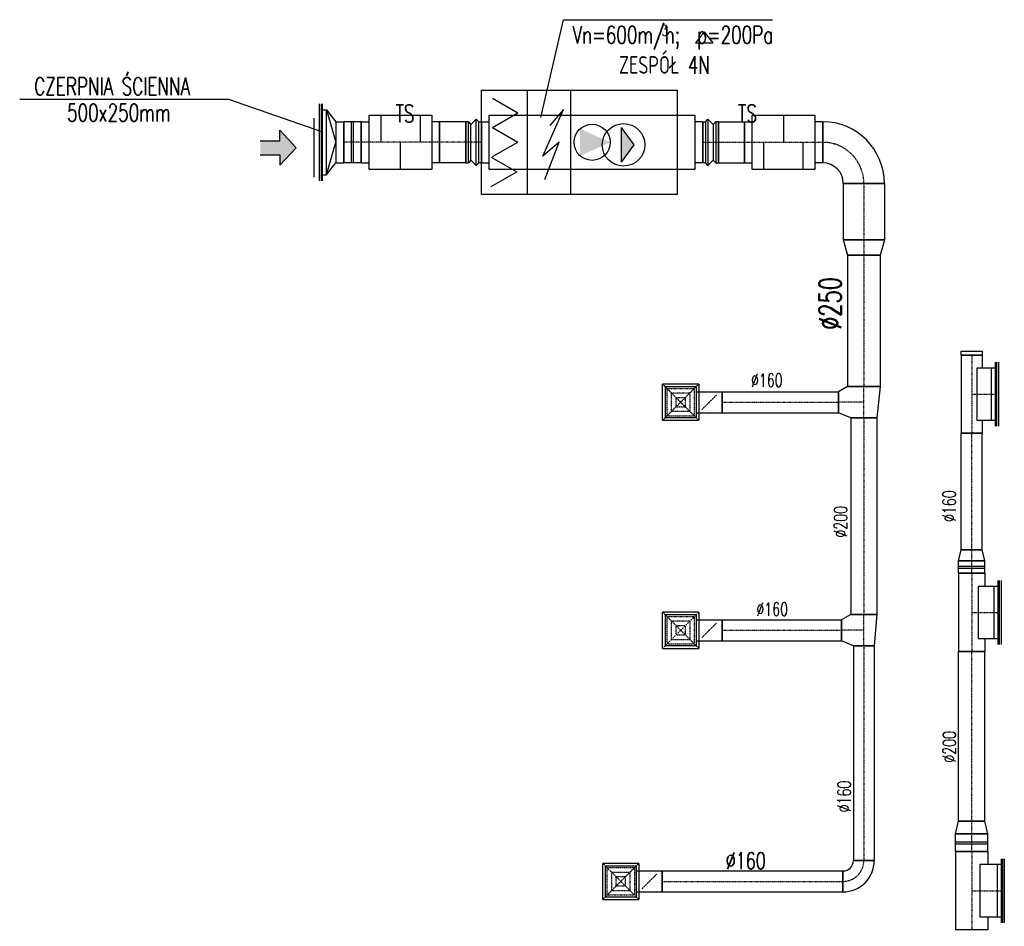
# Model space of a CAD drawing. Extents: x -7228 to 74941, y -112898 to 85621.
# Tile 182 of 256: x 18537 to 19291, y 38184 to 38878. Entities that reach past the tile are written whole.
import ezdxf

# ---------------------------------------------------------------- set-up
doc = ezdxf.new("R2010")
doc.units = 0
doc.linetypes.add('DASHDOT', pattern=[1, 0.5, -0.25, 0, -0.25])
doc.linetypes.add('DASHED', pattern=[0.75, 0.5, -0.25])
doc.layers.get('0').update_dxf_attribs({"color": 101, "linetype": 'CONTINUOUS'})
for name, color, linetype in [('E35', 6, 'CONTINUOUS'), ('FLUID-N.4', 7, 'CONTINUOUS'), ('FLUID-N.4-SYM', 7, 'CONTINUOUS'), ('FLUID-N4', 7, 'CONTINUOUS'), ('FLUID-N4-SYM', 7, 'CONTINUOUS'), ('FLUID-W4', 7, 'CONTINUOUS'), ('FLUID-W4-SYM', 7, 'CONTINUOUS'), ('m-went-nawiew', 152, 'CONTINUOUS'), ('m-went-odnośniki', 255, 'CONTINUOUS'), ('m-went-opis', 86, 'CONTINUOUS'), ('m-went-urządzenia', 51, 'CONTINUOUS')]:
    doc.layers.add(name, color=color, linetype=linetype)
doc.styles.add('tab-bud$0$ROMANS', font='romans', dxfattribs={"width": 0.7})
doc.linetypes.add('ZIGZAG', pattern='A,0.00254,-5.08,[131,ltypeshp.shx,S=5.08,R=0,X=-5.08,Y=0],-10.16,[131,ltypeshp.shx,S=5.08,R=180,X=5.08,Y=0],-5.08', length=20.32254)

# ---------------------------------------------------------------- blocks, each defined once
blk = doc.blocks.new('*U6440')
at = {"color": 5, "linetype": 'Continuous', "lineweight": -2}
for p, q in [((-848, -157.5), (-848, 157.5)), ((848, 157.5), (848, -157.5))]:
    blk.add_line(p, q, dxfattribs=at)
at = {"color": 0, "linetype": 'ByBlock', "lineweight": -2}
for p, q in [((-848, 157.5), (-788, 157.5)), ((-788, 207.5), (788, 207.5)), ((-788, -207.5), (-788, 207.5)), ((788, 207.5), (788, -207.5)), ((848, 157.5), (788, 157.5)), ((-848, -157.5), (-788, -157.5)), ((788, -207.5), (-788, -207.5)), ((848, -157.5), (788, -157.5))]:
    blk.add_line(p, q, dxfattribs=at)
at = {"color": 4, "linetype": 'Continuous'}
blk.add_circle((0, 0), 138.3, dxfattribs=at)
blk.add_solid([(-91.5, 103.8), (138.3, 0), (-91.5, -103.8)], dxfattribs=at)
blk = doc.blocks.new('*U6441')
at = {"color": 5, "linetype": 'Continuous', "lineweight": -2}
for p, q in [((-60, -157.5), (-60, 157.5)), ((60, 157.5), (60, -157.5))]:
    blk.add_line(p, q, dxfattribs=at)
at = {"color": 0, "linetype": 'ByBlock', "lineweight": -2}
for p, q in [((-60, 157.5), (-40, 157.5)), ((-40, 157.5), (-20, 177.5)), ((-40, 157.5), (-40, -157.5)), ((-20, 177.5), (20, 137.5)), ((20, 137.5), (40, 157.5)), ((60, 157.5), (40, 157.5)), ((40, 157.5), (40, -157.5)), ((20, -137.5), (-20, -177.5)), ((40, -157.5), (20, -137.5)), ((-40, -157.5), (-60, -157.5)), ((-20, -177.5), (-40, -157.5)), ((40, -157.5), (60, -157.5))]:
    blk.add_line(p, q, dxfattribs=at)
at = {"color": 4, "linetype": 'Continuous'}
for p, q in [((-20, 177.5), (-20, -177.5)), ((20, 137.5), (20, -137.5))]:
    blk.add_line(p, q, dxfattribs=at)
at = {"layer": 'FLUID-N4-SYM', "color": 2, "linetype": 'DASHDOT'}
blk.add_line((-60, 0), (60, 0), dxfattribs=at)
blk = doc.blocks.new('*U6442')
at = {"color": 5, "linetype": 'Continuous', "lineweight": -2}
for p, q in [((-99.5, -157.5), (-99.5, 157.5)), ((99.5, 157.5), (99.5, -157.5))]:
    blk.add_line(p, q, dxfattribs=at)
at = {"color": 0, "linetype": 'ByBlock', "lineweight": -2}
for p, q in [((-99.5, 157.5), (99.5, 157.5)), ((-99.5, -157.5), (99.5, -157.5))]:
    blk.add_line(p, q, dxfattribs=at)
at = {"layer": 'FLUID-N4-SYM', "color": 2, "linetype": 'DASHDOT'}
blk.add_line((-99.5, 0), (99.5, 0), dxfattribs=at)
blk = doc.blocks.new('*U6443')
at = {"color": 5, "linetype": 'Continuous', "lineweight": -2}
for p, q in [((-300, -157.5), (-300, 157.5)), ((300, 157.5), (300, -157.5))]:
    blk.add_line(p, q, dxfattribs=at)
at = {"color": 0, "linetype": 'ByBlock', "lineweight": -2}
for p, q in [((-300, 157.5), (-240, 157.5)), ((-240, 207.5), (240, 207.5)), ((-240, -207.5), (-240, 207.5)), ((240, 207.5), (240, -207.5)), ((300, 157.5), (240, 157.5)), ((-300, -157.5), (-240, -157.5)), ((240, -207.5), (-240, -207.5)), ((300, -157.5), (240, -157.5))]:
    blk.add_line(p, q, dxfattribs=at)
at = {"color": 4, "linetype": 'Continuous'}
for p, q in [((0, 207.5), (0, 0)), ((-150, -207.5), (-150, 0)), ((150, -207.5), (150, 0))]:
    blk.add_line(p, q, dxfattribs=at)
at = {"layer": 'FLUID-N4-SYM', "color": 2, "linetype": 'DASHDOT'}
blk.add_line((-300, 0), (300, 0), dxfattribs=at)
blk = doc.blocks.new('*U6444')
at = {"color": 5, "linetype": 'Continuous', "lineweight": -2}
for p, q in [((236.25, 236.25), (236.25, -78.75)), ((78.75, -236.25), (-236.25, -236.25))]:
    blk.add_line(p, q, dxfattribs=at)
at = {"color": 0, "linetype": 'ByBlock', "lineweight": -2}
for radius in [472.5, 157.5]:
    blk.add_arc((236.25, -236.25), radius, 90, 180, dxfattribs=at)
at = {"layer": 'FLUID-N4-SYM', "color": 2, "linetype": 'DASHDOT'}
blk.add_arc((236.25, -236.25), 315, 90, 180, dxfattribs=at)
blk = doc.blocks.new('*U6421')
at = {"color": 5, "linetype": 'Continuous', "lineweight": -2}
for p, q in [((-60, -157.5), (-60, 157.5)), ((60, 157.5), (60, -157.5))]:
    blk.add_line(p, q, dxfattribs=at)
at = {"color": 0, "linetype": 'ByBlock', "lineweight": -2}
for p, q in [((-60, 157.5), (-40, 157.5)), ((-40, 157.5), (-20, 177.5)), ((-40, 157.5), (-40, -157.5)), ((-20, 177.5), (20, 137.5)), ((20, 137.5), (40, 157.5)), ((60, 157.5), (40, 157.5)), ((40, 157.5), (40, -157.5)), ((20, -137.5), (-20, -177.5)), ((40, -157.5), (20, -137.5)), ((-40, -157.5), (-60, -157.5)), ((-20, -177.5), (-40, -157.5)), ((40, -157.5), (60, -157.5))]:
    blk.add_line(p, q, dxfattribs=at)
at = {"color": 4, "linetype": 'Continuous'}
for p, q in [((-20, 177.5), (-20, -177.5)), ((20, 137.5), (20, -137.5))]:
    blk.add_line(p, q, dxfattribs=at)
at = {"layer": 'FLUID-N.4-SYM', "color": 2, "linetype": 'DASHDOT'}
blk.add_line((-60, 0), (60, 0), dxfattribs=at)
blk = doc.blocks.new('*U6422')
at = {"color": 5, "linetype": 'Continuous', "lineweight": -2}
for p, q in [((-100, -157.5), (-100, 157.5)), ((100, 157.5), (100, -157.5))]:
    blk.add_line(p, q, dxfattribs=at)
at = {"color": 0, "linetype": 'ByBlock', "lineweight": -2}
for p, q in [((-100, 157.5), (100, 157.5)), ((-100, -157.5), (100, -157.5))]:
    blk.add_line(p, q, dxfattribs=at)
at = {"layer": 'FLUID-N.4-SYM', "color": 2, "linetype": 'DASHDOT'}
blk.add_line((-100, 0), (100, 0), dxfattribs=at)
blk = doc.blocks.new('*U6423')
at = {"color": 5, "linetype": 'Continuous', "lineweight": -2}
for p, q in [((-300, -157.5), (-300, 157.5)), ((300, 157.5), (300, -157.5))]:
    blk.add_line(p, q, dxfattribs=at)
at = {"color": 0, "linetype": 'ByBlock', "lineweight": -2}
for p, q in [((-300, 157.5), (-240, 157.5)), ((-240, 207.5), (240, 207.5)), ((-240, -207.5), (-240, 207.5)), ((240, 207.5), (240, -207.5)), ((300, 157.5), (240, 157.5)), ((-300, -157.5), (-240, -157.5)), ((240, -207.5), (-240, -207.5)), ((300, -157.5), (240, -157.5))]:
    blk.add_line(p, q, dxfattribs=at)
at = {"color": 4, "linetype": 'Continuous'}
for p, q in [((0, 207.5), (0, 0)), ((-150, -207.5), (-150, 0)), ((150, -207.5), (150, 0))]:
    blk.add_line(p, q, dxfattribs=at)
at = {"layer": 'FLUID-N.4-SYM', "color": 2, "linetype": 'DASHDOT'}
blk.add_line((-300, 0), (300, 0), dxfattribs=at)
blk = doc.blocks.new('*U6424')
at = {"color": 4, "linetype": 'Continuous'}
blk.add_line((-295, 25), (295, 25), dxfattribs=at)
at = {"color": 0, "linetype": 'ByBlock', "lineweight": -2}
for p, q in [((-295, 10), (295, 10)), ((-250, 0), (-250, 10)), ((250, 0), (250, 10))]:
    blk.add_line(p, q, dxfattribs=at)
blk = doc.blocks.new('*U6425')
at = {"color": 5, "linetype": 'Continuous', "lineweight": -2}
for p, q in [((-80.5, -295), (-80.5, 295)), ((80.5, 158), (80.5, -157))]:
    blk.add_line(p, q, dxfattribs=at)
at = {"color": 0, "linetype": 'ByBlock', "lineweight": -2}
for p, q in [((-80.5, 250), (-50.5, 250)), ((-50.5, 250), (20.5, 158)), ((20.5, 158), (80.5, 158)), ((-50.5, -250), (20.5, -157)), ((20.5, -157), (80.5, -157)), ((-80.5, -250), (-50.5, -250))]:
    blk.add_line(p, q, dxfattribs=at)
at = {"color": 4, "linetype": 'Continuous'}
for p, q in [((-50.5, -250), (-50.5, 250)), ((-50.5, 250), (20.5, 0.5)), ((20.5, 158), (20.5, -157)), ((-50.5, -250), (20.5, 0.5))]:
    blk.add_line(p, q, dxfattribs=at)
blk = doc.blocks.new('*U6426')
at = {"color": 5, "linetype": 'Continuous', "lineweight": -2}
for p, q in [((-67.5, -157.5), (-67.5, 157.5)), ((67.5, 157.5), (67.5, -157.5))]:
    blk.add_line(p, q, dxfattribs=at)
at = {"color": 0, "linetype": 'ByBlock', "lineweight": -2}
for p, q in [((-67.5, 157.5), (67.5, 157.5)), ((-67.5, -157.5), (67.5, -157.5))]:
    blk.add_line(p, q, dxfattribs=at)
at = {"color": 4, "linetype": 'Continuous'}
for p, q in [((-7.5, 157.5), (-7.5, -157.5)), ((7.5, 157.5), (7.5, -157.5))]:
    blk.add_line(p, q, dxfattribs=at)
at = {"layer": 'FLUID-N.4-SYM', "color": 2, "linetype": 'DASHDOT'}
blk.add_line((-67.5, 0), (67.5, 0), dxfattribs=at)
blk = doc.blocks.new('*U6445')
at = {"color": 5, "linetype": 'Continuous', "lineweight": -2}
for p, q in [((-216, -157.5), (-216, 157.5)), ((216, 157.5), (216, -157.5))]:
    blk.add_line(p, q, dxfattribs=at)
at = {"color": 0, "linetype": 'ByBlock', "lineweight": -2}
for p, q in [((-216, 157.5), (216, 157.5)), ((-216, -157.5), (216, -157.5))]:
    blk.add_line(p, q, dxfattribs=at)
at = {"layer": 'FLUID-N4-SYM', "color": 2, "linetype": 'DASHDOT'}
blk.add_line((-216, 0), (216, 0), dxfattribs=at)
blk = doc.blocks.new('*U6446')
at = {"color": 5, "linetype": 'Continuous', "lineweight": -2}
for p, q in [((-58.5, -157.5), (-58.5, 157.5)), ((58.5, 125), (58.5, -125))]:
    blk.add_line(p, q, dxfattribs=at)
at = {"color": 0, "linetype": 'ByBlock', "lineweight": -2}
for p, q in [((-58.5, 157.5), (58.5, 125)), ((-58.5, -157.5), (58.5, -125))]:
    blk.add_line(p, q, dxfattribs=at)
at = {"layer": 'FLUID-N4-SYM', "color": 2, "linetype": 'DASHDOT'}
blk.add_line((-58.5, 0), (58.5, 0), dxfattribs=at)
blk = doc.blocks.new('*U6447')
at = {"color": 5, "linetype": 'Continuous', "lineweight": -2}
for p, q in [((-504, -125), (-504, 125)), ((504, 125), (504, -125))]:
    blk.add_line(p, q, dxfattribs=at)
at = {"color": 0, "linetype": 'ByBlock', "lineweight": -2}
for p, q in [((-504, 125), (504, 125)), ((-504, -125), (504, -125))]:
    blk.add_line(p, q, dxfattribs=at)
at = {"layer": 'FLUID-N4-SYM', "color": 2, "linetype": 'DASHDOT'}
blk.add_line((-504, 0), (504, 0), dxfattribs=at)
blk = doc.blocks.new('*U6448')
at = {"color": 0, "linetype": 'ByBlock', "lineweight": -2}
for p, q in [((-120, 100), (-80, 195)), ((120, 125), (80, 195)), ((120, -125), (-120, -100))]:
    blk.add_line(p, q, dxfattribs=at)
at = {"color": 5, "linetype": 'Continuous', "lineweight": -2}
for p, q in [((-80, 195), (80, 195)), ((-120, -100), (-120, 100)), ((120, 125), (120, -125))]:
    blk.add_line(p, q, dxfattribs=at)
at = {"layer": 'FLUID-N4-SYM', "color": 2, "linetype": 'DASHDOT'}
for p, q in [((0, 0), (0, 195)), ((-120, 0), (120, 0))]:
    blk.add_line(p, q, dxfattribs=at)
blk = doc.blocks.new('*U6449')
at = {"color": 5, "linetype": 'Continuous', "lineweight": -2}
for p, q in [((-753.5, -100), (-753.5, 100)), ((753.5, 100), (753.5, -100))]:
    blk.add_line(p, q, dxfattribs=at)
at = {"color": 0, "linetype": 'ByBlock', "lineweight": -2}
for p, q in [((-753.5, 100), (753.5, 100)), ((-753.5, -100), (753.5, -100))]:
    blk.add_line(p, q, dxfattribs=at)
at = {"layer": 'FLUID-N4-SYM', "color": 2, "linetype": 'DASHDOT'}
blk.add_line((-753.5, 0), (753.5, 0), dxfattribs=at)
blk = doc.blocks.new('*U6450')
at = {"color": 0, "linetype": 'ByBlock', "lineweight": -2}
for p, q in [((-120, 80), (-80, 170)), ((120, 100), (80, 170)), ((120, -100), (-120, -80))]:
    blk.add_line(p, q, dxfattribs=at)
at = {"color": 5, "linetype": 'Continuous', "lineweight": -2}
for p, q in [((-80, 170), (80, 170)), ((-120, -80), (-120, 80)), ((120, 100), (120, -100))]:
    blk.add_line(p, q, dxfattribs=at)
at = {"layer": 'FLUID-N4-SYM', "color": 2, "linetype": 'DASHDOT'}
for p, q in [((0, 0), (0, 170)), ((-120, 0), (120, 0))]:
    blk.add_line(p, q, dxfattribs=at)
blk = doc.blocks.new('*U6451')
at = {"color": 5, "linetype": 'Continuous', "lineweight": -2}
for p, q in [((-822, -80), (-822, 80)), ((822, 80), (822, -80))]:
    blk.add_line(p, q, dxfattribs=at)
at = {"color": 0, "linetype": 'ByBlock', "lineweight": -2}
for p, q in [((-822, 80), (822, 80)), ((-822, -80), (822, -80))]:
    blk.add_line(p, q, dxfattribs=at)
at = {"layer": 'FLUID-N4-SYM', "color": 2, "linetype": 'DASHDOT'}
blk.add_line((-822, 0), (822, 0), dxfattribs=at)
blk = doc.blocks.new('*U6452')
at = {"color": 5, "linetype": 'Continuous', "lineweight": -2}
for p, q in [((120, 120), (120, -40)), ((40, -120), (-120, -120))]:
    blk.add_line(p, q, dxfattribs=at)
at = {"color": 0, "linetype": 'ByBlock', "lineweight": -2}
for radius in [240, 80]:
    blk.add_arc((120, -120), radius, 90, 180, dxfattribs=at)
at = {"layer": 'FLUID-N4-SYM', "color": 2, "linetype": 'DASHDOT'}
blk.add_arc((120, -120), 160, 90, 180, dxfattribs=at)
blk = doc.blocks.new('*U6453')
at = {"color": 4, "linetype": 'Continuous'}
for p, q in [((-138.5, 138.5), (138.5, 138.5)), ((-138.5, 138.5), (-138.5, -138.5)), ((138.5, -138.5), (138.5, 138.5)), ((138.5, -138.5), (-138.5, -138.5))]:
    blk.add_line(p, q, dxfattribs=at)
at = {"color": 4, "linetype": 'DASHED'}
for p, q in [((-138.5, 138.5), (0, 0)), ((-103.9, 103.9), (103.9, 103.9)), ((-103.9, 103.9), (-103.9, -103.9)), ((138.5, 138.5), (0, 0)), ((103.9, -103.9), (103.9, 103.9)), ((-138.5, -138.5), (0, 0)), ((-69.2, 69.2), (69.2, 69.2)), ((-69.2, 69.2), (-69.2, -69.2)), ((-34.6, 34.6), (34.6, 34.6)), ((-34.6, 34.6), (-34.6, -34.6)), ((138.5, -138.5), (0, 0)), ((34.6, -34.6), (34.6, 34.6)), ((69.2, -69.2), (69.2, 69.2)), ((69.2, -69.2), (-69.2, -69.2)), ((34.6, -34.6), (-34.6, -34.6)), ((103.9, -103.9), (-103.9, -103.9)), ((0, -219), (-56.6, -162.4)), ((0, -219), (56.6, -275.6))]:
    blk.add_line(p, q, dxfattribs=at)
at = {"color": 0, "linetype": 'ByBlock', "lineweight": -2}
for p, q in [((-120, -120), (-120, 120)), ((120, 120), (-120, 120)), ((120, 120), (120, -120)), ((-120, -120), (120, -120)), ((-80, -120), (-80, -318)), ((80, -120), (80, -318))]:
    blk.add_line(p, q, dxfattribs=at)
at = {"color": 5, "linetype": 'Continuous', "lineweight": -2}
blk.add_line((80, -318), (-80, -318), dxfattribs=at)
at = {"color": 4, "linetype": 'Continuous'}
blk.add_lwpolyline([(-2.5, -219, 5, 5, 1), (2.5, -219, 5, 5, 1)], format="xyseb", close=True, dxfattribs=at)
blk = doc.blocks.new('*U6454')
at = {"color": 4, "linetype": 'Continuous'}
for p, q in [((-138.5, 138.5), (138.5, 138.5)), ((-138.5, 138.5), (-138.5, -138.5)), ((138.5, -138.5), (138.5, 138.5)), ((138.5, -138.5), (-138.5, -138.5))]:
    blk.add_line(p, q, dxfattribs=at)
at = {"color": 4, "linetype": 'DASHED'}
for p, q in [((-138.5, 138.5), (0, 0)), ((-103.9, 103.9), (103.9, 103.9)), ((-103.9, 103.9), (-103.9, -103.9)), ((138.5, 138.5), (0, 0)), ((103.9, -103.9), (103.9, 103.9)), ((-138.5, -138.5), (0, 0)), ((-69.2, 69.2), (69.2, 69.2)), ((-69.2, 69.2), (-69.2, -69.2)), ((-34.6, 34.6), (34.6, 34.6)), ((-34.6, 34.6), (-34.6, -34.6)), ((138.5, -138.5), (0, 0)), ((34.6, -34.6), (34.6, 34.6)), ((69.2, -69.2), (69.2, 69.2)), ((69.2, -69.2), (-69.2, -69.2)), ((34.6, -34.6), (-34.6, -34.6)), ((103.9, -103.9), (-103.9, -103.9)), ((0, -219), (-56.6, -162.4)), ((0, -219), (56.6, -275.6))]:
    blk.add_line(p, q, dxfattribs=at)
at = {"color": 0, "linetype": 'ByBlock', "lineweight": -2}
for p, q in [((-120, -120), (-120, 120)), ((120, 120), (-120, 120)), ((120, 120), (120, -120)), ((-120, -120), (120, -120)), ((-80, -120), (-80, -318)), ((80, -120), (80, -318))]:
    blk.add_line(p, q, dxfattribs=at)
at = {"color": 5, "linetype": 'Continuous', "lineweight": -2}
blk.add_line((80, -318), (-80, -318), dxfattribs=at)
at = {"color": 4, "linetype": 'Continuous'}
blk.add_lwpolyline([(-2.5, -219, 5, 5, 1), (2.5, -219, 5, 5, 1)], format="xyseb", close=True, dxfattribs=at)
blk = doc.blocks.new('*U6455')
at = {"color": 4, "linetype": 'Continuous'}
for p, q in [((-138.5, 138.5), (138.5, 138.5)), ((-138.5, 138.5), (-138.5, -138.5)), ((138.5, -138.5), (138.5, 138.5)), ((138.5, -138.5), (-138.5, -138.5))]:
    blk.add_line(p, q, dxfattribs=at)
at = {"color": 4, "linetype": 'DASHED'}
for p, q in [((-138.5, 138.5), (0, 0)), ((-103.9, 103.9), (103.9, 103.9)), ((-103.9, 103.9), (-103.9, -103.9)), ((138.5, 138.5), (0, 0)), ((103.9, -103.9), (103.9, 103.9)), ((-138.5, -138.5), (0, 0)), ((-69.2, 69.2), (69.2, 69.2)), ((-69.2, 69.2), (-69.2, -69.2)), ((-34.6, 34.6), (34.6, 34.6)), ((-34.6, 34.6), (-34.6, -34.6)), ((138.5, -138.5), (0, 0)), ((34.6, -34.6), (34.6, 34.6)), ((69.2, -69.2), (69.2, 69.2)), ((69.2, -69.2), (-69.2, -69.2)), ((34.6, -34.6), (-34.6, -34.6)), ((103.9, -103.9), (-103.9, -103.9)), ((0, -219), (-56.6, -162.4)), ((0, -219), (56.6, -275.6))]:
    blk.add_line(p, q, dxfattribs=at)
at = {"color": 0, "linetype": 'ByBlock', "lineweight": -2}
for p, q in [((-120, -120), (-120, 120)), ((120, 120), (-120, 120)), ((120, 120), (120, -120)), ((-120, -120), (120, -120)), ((-80, -120), (-80, -318)), ((80, -120), (80, -318))]:
    blk.add_line(p, q, dxfattribs=at)
at = {"color": 5, "linetype": 'Continuous', "lineweight": -2}
blk.add_line((80, -318), (-80, -318), dxfattribs=at)
at = {"color": 4, "linetype": 'Continuous'}
blk.add_lwpolyline([(-2.5, -219, 5, 5, 1), (2.5, -219, 5, 5, 1)], format="xyseb", close=True, dxfattribs=at)
blk = doc.blocks.new('*U6456')
at = {"color": 5, "linetype": 'Continuous', "lineweight": -2}
for p, q in [((-1384, -80), (-1384, 80)), ((0, 80), (0, -80))]:
    blk.add_line(p, q, dxfattribs=at)
at = {"color": 5, "linetype": 'ZIGZAG', "lineweight": -2, "ltscale": 0.4}
for points in [[(-1384, 80), (0, 80)], [(-1384, -80), (0, -80)]]:
    blk.add_spline(points, degree=3, dxfattribs=at)
at = {"layer": 'FLUID-N4-SYM', "color": 2, "linetype": 'DASHDOT', "start_tangent": (1, 0), "end_tangent": (1, 0)}
blk.add_spline([(-1384, 0), (0, 0)], degree=3, dxfattribs=at)
blk = doc.blocks.new('*U6457')
at = {"color": 5, "linetype": 'Continuous', "lineweight": -2}
for p, q in [((-915.2, -80), (-915.2, 80)), ((0, 80), (0, -80))]:
    blk.add_line(p, q, dxfattribs=at)
at = {"color": 5, "linetype": 'ZIGZAG', "lineweight": -2, "ltscale": 0.4}
for points in [[(-915.2, 80), (0, 80)], [(-915.2, -80), (0, -80)]]:
    blk.add_spline(points, degree=3, dxfattribs=at)
at = {"layer": 'FLUID-N4-SYM', "color": 2, "linetype": 'DASHDOT', "start_tangent": (1, 0), "end_tangent": (1, 0)}
blk.add_spline([(-915.2, 0), (0, 0)], degree=3, dxfattribs=at)
blk = doc.blocks.new('*U6458')
at = {"color": 5, "linetype": 'Continuous', "lineweight": -2}
for p, q in [((-890.2, -80), (-890.2, 80)), ((0, 80), (0, -80))]:
    blk.add_line(p, q, dxfattribs=at)
at = {"color": 5, "linetype": 'ZIGZAG', "lineweight": -2, "ltscale": 0.4}
for points in [[(-890.2, 80), (0, 80)], [(-890.2, -80), (0, -80)]]:
    blk.add_spline(points, degree=3, dxfattribs=at)
at = {"layer": 'FLUID-N4-SYM', "color": 2, "linetype": 'DASHDOT', "start_tangent": (1, 0), "end_tangent": (1, 0)}
blk.add_spline([(-890.2, 0), (0, 0)], degree=3, dxfattribs=at)
blk = doc.blocks.new('*U7638')
at = {"color": 1, "linetype": 'Continuous', "lineweight": -2}
for p, q in [((-245, 225), (245, 225)), ((-300, -125), (-300, 125)), ((300, 125), (300, -125)), ((-200, 62.5), (200, 62.5))]:
    blk.add_line(p, q, dxfattribs=at)
at = {"color": 0, "linetype": 'ByBlock', "lineweight": -2}
for p, q in [((-200, 225), (-200, 62.5)), ((200, 62.5), (200, 225)), ((-300, 125), (-200, 125)), ((200, 125), (300, 125)), ((-200, 62.5), (200, 62.5)), ((-300, -125), (300, -125))]:
    blk.add_line(p, q, dxfattribs=at)
at = {"color": 4, "linetype": 'Continuous'}
blk.add_line((-200, 195), (200, 195), dxfattribs=at)
at = {"layer": 'FLUID-W4-SYM', "color": 2, "linetype": 'DASHDOT'}
for p, q in [((0, 0), (0, 225)), ((-300, 0), (300, 0))]:
    blk.add_line(p, q, dxfattribs=at)
blk = doc.blocks.new('*U6783')
at = {"color": 4, "linetype": 'Continuous'}
blk.add_line((-245, 25), (245, 25), dxfattribs=at)
at = {"color": 0, "linetype": 'ByBlock', "lineweight": -2}
for p, q in [((-245, 10), (245, 10)), ((-200, 0), (-200, 10)), ((200, 0), (200, 10))]:
    blk.add_line(p, q, dxfattribs=at)
blk = doc.blocks.new('*U6784')
at = {"color": 1, "linetype": 'Continuous', "lineweight": -2}
for p, q in [((-49.5, -125), (-49.5, 125)), ((49.5, 100), (49.5, -100))]:
    blk.add_line(p, q, dxfattribs=at)
at = {"color": 0, "linetype": 'ByBlock', "lineweight": -2}
for p, q in [((-49.5, 125), (49.5, 100)), ((-49.5, -125), (49.5, -100))]:
    blk.add_line(p, q, dxfattribs=at)
at = {"layer": 'FLUID-W4-SYM', "color": 2, "linetype": 'DASHDOT'}
blk.add_line((-49.5, 0), (49.5, 0), dxfattribs=at)
blk = doc.blocks.new('*U6785')
at = {"color": 1, "linetype": 'Continuous', "lineweight": -2}
for p, q in [((-67.5, -125), (-67.5, 125)), ((67.5, 125), (67.5, -125))]:
    blk.add_line(p, q, dxfattribs=at)
at = {"color": 0, "linetype": 'ByBlock', "lineweight": -2}
for p, q in [((-67.5, 125), (67.5, 125)), ((-67.5, -125), (67.5, -125))]:
    blk.add_line(p, q, dxfattribs=at)
at = {"color": 4, "linetype": 'Continuous'}
for p, q in [((-7.5, 125), (-7.5, -125)), ((7.5, 125), (7.5, -125))]:
    blk.add_line(p, q, dxfattribs=at)
at = {"layer": 'FLUID-W4-SYM', "color": 2, "linetype": 'DASHDOT'}
blk.add_line((-67.5, 0), (67.5, 0), dxfattribs=at)
blk = doc.blocks.new('*U6786')
at = {"color": 1, "linetype": 'Continuous', "lineweight": -2}
for p, q in [((-649, -100), (-649, 100)), ((649, 100), (649, -100))]:
    blk.add_line(p, q, dxfattribs=at)
at = {"color": 0, "linetype": 'ByBlock', "lineweight": -2}
for p, q in [((-649, 100), (649, 100)), ((-649, -100), (649, -100))]:
    blk.add_line(p, q, dxfattribs=at)
at = {"layer": 'FLUID-W4-SYM', "color": 2, "linetype": 'DASHDOT'}
blk.add_line((-649, 0), (649, 0), dxfattribs=at)
blk = doc.blocks.new('*U6787')
at = {"color": 1, "linetype": 'Continuous', "lineweight": -2}
for p, q in [((-245, 200), (245, 200)), ((-300, -100), (-300, 100)), ((300, 100), (300, -100)), ((-200, 50), (200, 50))]:
    blk.add_line(p, q, dxfattribs=at)
at = {"color": 0, "linetype": 'ByBlock', "lineweight": -2}
for p, q in [((-200, 200), (-200, 50)), ((200, 50), (200, 200)), ((-300, 100), (-200, 100)), ((200, 100), (300, 100)), ((-200, 50), (200, 50)), ((-300, -100), (300, -100))]:
    blk.add_line(p, q, dxfattribs=at)
at = {"color": 4, "linetype": 'Continuous'}
blk.add_line((-200, 170), (200, 170), dxfattribs=at)
at = {"layer": 'FLUID-W4-SYM', "color": 2, "linetype": 'DASHDOT'}
for p, q in [((0, 0), (0, 200)), ((-300, 0), (300, 0))]:
    blk.add_line(p, q, dxfattribs=at)
blk = doc.blocks.new('*U6788')
at = {"color": 1, "linetype": 'Continuous', "lineweight": -2}
for p, q in [((-42.5, -100), (-42.5, 100)), ((42.5, 80), (42.5, -80))]:
    blk.add_line(p, q, dxfattribs=at)
at = {"color": 0, "linetype": 'ByBlock', "lineweight": -2}
for p, q in [((-42.5, 100), (42.5, 80)), ((-42.5, -100), (42.5, -80))]:
    blk.add_line(p, q, dxfattribs=at)
at = {"layer": 'FLUID-W4-SYM', "color": 2, "linetype": 'DASHDOT'}
blk.add_line((-42.5, 0), (42.5, 0), dxfattribs=at)
blk = doc.blocks.new('*U6789')
at = {"color": 1, "linetype": 'Continuous', "lineweight": -2}
for p, q in [((-47.5, -100), (-47.5, 100)), ((47.5, 100), (47.5, -100))]:
    blk.add_line(p, q, dxfattribs=at)
at = {"color": 0, "linetype": 'ByBlock', "lineweight": -2}
for p, q in [((-47.5, 100), (47.5, 100)), ((-47.5, -100), (47.5, -100))]:
    blk.add_line(p, q, dxfattribs=at)
at = {"color": 4, "linetype": 'Continuous'}
for p, q in [((-7.5, 100), (-7.5, -100)), ((7.5, 100), (7.5, -100))]:
    blk.add_line(p, q, dxfattribs=at)
at = {"layer": 'FLUID-W4-SYM', "color": 2, "linetype": 'DASHDOT'}
blk.add_line((-47.5, 0), (47.5, 0), dxfattribs=at)
blk = doc.blocks.new('*U6790')
at = {"color": 4, "linetype": 'Continuous'}
blk.add_line((-245, 25), (245, 25), dxfattribs=at)
at = {"color": 0, "linetype": 'ByBlock', "lineweight": -2}
for p, q in [((-245, 10), (245, 10)), ((-200, 0), (-200, 10)), ((200, 0), (200, 10))]:
    blk.add_line(p, q, dxfattribs=at)
blk = doc.blocks.new('*U6791')
at = {"color": 1, "linetype": 'Continuous', "lineweight": -2}
for p, q in [((-446.5, -80), (-446.5, 80)), ((446.5, 80), (446.5, -80))]:
    blk.add_line(p, q, dxfattribs=at)
at = {"color": 0, "linetype": 'ByBlock', "lineweight": -2}
for p, q in [((-446.5, 80), (446.5, 80)), ((-446.5, -80), (446.5, -80))]:
    blk.add_line(p, q, dxfattribs=at)
at = {"layer": 'FLUID-W4-SYM', "color": 2, "linetype": 'DASHDOT'}
blk.add_line((-446.5, 0), (446.5, 0), dxfattribs=at)
blk = doc.blocks.new('*U6792')
at = {"color": 1, "linetype": 'Continuous', "lineweight": -2}
for p, q in [((-245, 180), (245, 180)), ((-300, -80), (-300, 80)), ((300, 80), (300, -80)), ((-200, 40), (200, 40))]:
    blk.add_line(p, q, dxfattribs=at)
at = {"color": 0, "linetype": 'ByBlock', "lineweight": -2}
for p, q in [((-200, 180), (-200, 40)), ((200, 40), (200, 180)), ((-300, 80), (-200, 80)), ((200, 80), (300, 80)), ((-200, 40), (200, 40)), ((-300, -80), (300, -80))]:
    blk.add_line(p, q, dxfattribs=at)
at = {"color": 4, "linetype": 'Continuous'}
blk.add_line((-200, 150), (200, 150), dxfattribs=at)
at = {"layer": 'FLUID-W4-SYM', "color": 2, "linetype": 'DASHDOT'}
for p, q in [((0, 0), (0, 180)), ((-300, 0), (300, 0))]:
    blk.add_line(p, q, dxfattribs=at)
blk = doc.blocks.new('*U6793')
at = {"color": 1, "linetype": 'Continuous', "lineweight": -2}
blk.add_line((0, -80), (0, 80), dxfattribs=at)
at = {"color": 0, "linetype": 'ByBlock', "lineweight": -2}
for p, q in [((0, 80), (30, 80)), ((30, 80), (30, -80)), ((30, -80), (0, -80))]:
    blk.add_line(p, q, dxfattribs=at)
blk = doc.blocks.new('*U6794')
at = {"color": 4, "linetype": 'Continuous'}
blk.add_line((-245, 25), (245, 25), dxfattribs=at)
at = {"color": 0, "linetype": 'ByBlock', "lineweight": -2}
for p, q in [((-245, 10), (245, 10)), ((-200, 0), (-200, 10)), ((200, 0), (200, 10))]:
    blk.add_line(p, q, dxfattribs=at)
blk = doc.blocks.new('cw')
at = {"layer": 'm-went-urządzenia'}
blk.add_hatch(color=256, dxfattribs=at).paths.add_polyline_path([(56586.75, 10989.88), (56577.2, 10976.7), (56586.75, 10963.52)])
for p, q in [((56544.11, 10934.76), (56544.11, 11014.76)), ((56544.11, 11014.76), (56694.11, 11014.76)), ((56625.68, 11014.76), (56625.68, 10934.76)), ((56658.76, 11014.76), (56658.76, 10934.76)), ((56694.11, 11014.76), (56694.11, 10934.76)), ((56686.57, 11008.66), (56667.04, 10997.45)), ((56645.44, 11003.26), (56634.64, 10974.62)), ((56686.57, 10986.25), (56667.04, 10997.45)), ((56586.75, 10989.88), (56577.2, 10976.7)), ((56586.75, 10989.88), (56586.75, 10963.52)), ((56647.1, 10985.41), (56631.31, 10949.72)), ((56634.64, 10974.62), (56647.1, 10985.41)), ((56685.73, 10985.76), (56666.2, 10974.56)), ((56577.2, 10976.7), (56586.75, 10963.52)), ((56685.73, 10963.35), (56666.2, 10974.56)), ((56631.31, 10949.72), (56641.7, 10961.76)), ((56685.73, 10963.35), (56666.2, 10952.15)), ((56685.73, 10940.94), (56666.2, 10952.15)), ((56694.11, 10934.76), (56544.11, 10934.76))]:
    blk.add_line(p, q, dxfattribs=at)
blk.add_circle((56585.19, 10976.7), 16.28, dxfattribs=at)
blk = doc.blocks.new('A$C57440DA0')
at = {"layer": 'm-went-nawiew'}
blk.add_hatch(color=256, dxfattribs=at).paths.add_polyline_path([(472.53, -931.08), (472.53, -941.76), (487.66, -941.76), (487.66, -949.78), (500.11, -936.42), (487.66, -923.06), (487.66, -931.08)])
for p, q in [((513.89, -958.86), (513.89, -913.86)), ((487.66, -931.08), (487.66, -923.06)), ((487.66, -923.06), (500.11, -936.42)), ((472.53, -931.08), (487.66, -931.08)), ((472.53, -941.76), (487.66, -941.76)), ((487.66, -949.78), (500.11, -936.42)), ((487.66, -941.76), (487.66, -949.78))]:
    blk.add_line(p, q, dxfattribs=at)
at = {"layer": 'm-went-odnośniki'}
for p, q in [((687.43, -913.25), (705, -838.33)), ((705, -838.33), (865.08, -838.33)), ((288.27, -899.34), (448.36, -899.34)), ((448.36, -899.34), (520.34, -924.24))]:
    blk.add_line(p, q, dxfattribs=at)
at = {"layer": 'm-went-opis'}
for p, q in [((812.61, -847.72), (805.91, -856.14)), ((812.61, -847.72), (819.31, -856.14)), ((805.91, -856.14), (819.31, -856.14))]:
    blk.add_line(p, q, dxfattribs=at)
at = {"layer": 'FLUID-N.4', "color": 5, "linetype": 'Continuous', "xscale": 0.1, "yscale": 0.1, "zscale": 0.1}
for name, p, rotation in [('*U6424', (520.38, -932.32), 89.99999999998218), ('*U6423', (579.98, -932.27), 179.9999999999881), ('*U6426', (543.23, -932.27), 179.9999999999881), ('*U6422', (619.98, -932.27), 179.9999999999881), ('*U6421', (635.98, -932.27), 179.9999999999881)]:
    blk.add_blockref(name, p, dxfattribs=dict(at, rotation=rotation))
blk.add_blockref('*U6425', (528.43, -932.32), dxfattribs=at)
at = {"layer": 'FLUID-N4', "color": 5, "linetype": 'Continuous', "xscale": 0.1, "yscale": 0.1, "zscale": 0.1}
for name, p in [('*U6440', (726.78, -932.27)), ('*U6443', (873.48, -932.27)), ('*U6441', (817.58, -932.27)), ('*U6442', (833.53, -932.27)), ('*U6458', (915.48, -1131.42)), ('*U6457', (917.98, -1306.17)), ('*U6456', (918.98, -1498.57))]:
    blk.add_blockref(name, p, dxfattribs=at)
at = {"layer": 'FLUID-N4', "color": 5, "linetype": 'Continuous'}
for name, p, xscale, yscale, zscale, rotation in [('*U6444', (927.11, -940.14), 0.1, 0.1, 0.09999999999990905, 269.999999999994), ('*U6445', (934.98, -985.37), 0.1, 0.1, 0.1, 269.9999999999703), ('*U6446', (934.98, -1012.82), 0.1, 0.1, 0.1, 269.9999999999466), ('*U6447', (934.98, -1069.07), 0.1, 0.1, 0.1, 269.9999999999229), ('*U6453', (794.66, -1131.42), 0.1000000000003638, 0.1000000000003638, 0.1, 90), ('*U6448', (934.98, -1131.42), 0.09999999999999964, 0.09999999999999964, 0.1, 89.99999999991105), ('*U6449', (934.98, -1218.77), 0.1, 0.1, 0.1, 269.9999999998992), ('*U6454', (794.66, -1306.17), 0.1000000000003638, 0.1000000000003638, 0.1, 90), ('*U6450', (934.98, -1306.17), 0.09999999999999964, 0.09999999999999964, 0.1, 89.99999999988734), ('*U6451', (934.98, -1400.37), 0.1, 0.1, 0.1, 269.9999999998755), ('*U6455', (748.78, -1498.57), 0.1000000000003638, 0.1000000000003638, 0.1, 90), ('*U6452', (930.98, -1494.57), 0.1, 0.1, 0.1, 179.9999999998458)]:
    blk.add_blockref(name, p, dxfattribs=dict(at, xscale=xscale, yscale=yscale, zscale=zscale, rotation=rotation))
at = {"layer": 'FLUID-W4', "color": 1, "linetype": 'Continuous'}
for name, p, xscale, yscale, zscale, rotation in [('*U6793', (1017.59, -1095.24), 0.1, 0.1, 0.1, 89.99999999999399), ('*U6792', (1017.59, -1125.24, 3630), 0.09999999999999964, 0.09999999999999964, 0.09999999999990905, 270.0000000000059), ('*U6794', (1035.59, -1125.24), 0.1, 0.1, 0.1, 269.9999999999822), ('*U6791', (1017.59, -1199.85), 0.1, 0.1, 0.1, 89.99999999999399), ('*U6788', (1017.59, -1248.75), 0.1, 0.1, 0.1, 89.99999999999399), ('*U6789', (1017.59, -1257.75), 0.1, 0.1, 0.1, 89.99999999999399), ('*U6787', (1017.59, -1292.5), 0.1, 0.1, 0.1, 270.0000000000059), ('*U6790', (1037.59, -1292.5), 0.1, 0.1, 0.1, 269.9999999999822), ('*U6786', (1017.59, -1387.4), 0.1, 0.1, 0.1, 89.99999999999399), ('*U6784', (1017.59, -1457.25), 0.1, 0.1, 0.1, 89.99999999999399), ('*U6785', (1017.59, -1468.95), 0.1, 0.1, 0.1, 89.99999999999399), ('*U7638', (1017.59, -1505.7, 3630), 0.09999999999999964, 0.09999999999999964, 0.09999999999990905, 270.0000000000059), ('*U6783', (1040.09, -1505.7), 0.1, 0.1, 0.1, 269.9999999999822)]:
    blk.add_blockref(name, p, dxfattribs=dict(at, xscale=xscale, yscale=yscale, zscale=zscale, rotation=rotation))
at = {"layer": 'm-went-urządzenia', "rotation": 180}
blk.add_blockref('cw', (57336.1, 10042.49), dxfattribs=at)
at = {"layer": 'm-went-opis', "style": 'tab-bud$0$ROMANS', "width": 0.7}
for s, height, rotation, p in [('Vn=600m/h;  p=200Pa', 13.4465, 0, (711.91, -856.67)), ('3', 8.07, 0, (780.04, -850.67)), ('ZESPÓŁ 4N', 13.446, 0, (747.39, -879.69)), ('CZERPNIA ŚCIENNA', 13.4465, 0, (299.46, -896.1)), ('500x250mm', 13.446, 0, (324.54, -916.27)), ('TS', 13.446, 0, (576.19, -916.88)), ('TS', 13.446, 0, (838.57, -916.88)), ('%%c250', 16.848, 90, (917.6, -1075.98)), ('%%c160', 10.109, 360, (848.5, -1119.64, 0)), ('%%c160', 10.109, 90, (1005.43, -1223.18)), ('%%c200', 10.109, 90, (922.23, -1235.16)), ('%%c160', 10.109, 360, (852.64, -1295.09, 0)), ('%%c200', 10.109, 90, (1005.52, -1407.62)), ('%%c160', 10.109, 90, (925.03, -1445.65)), ('%%c160', 12.78, 359.94143, (829.21, -1489.07, 0))]:
    blk.add_text(s, height=height, rotation=rotation, dxfattribs=at).set_placement(p)

msp = doc.modelspace()

# ---------------------------------------------------------------- block references
at = {"layer": 'E35'}
msp.add_blockref('A$C57440DA0', (18248.5, 39716.472), dxfattribs=at)

doc.saveas('drawing.dxf')
